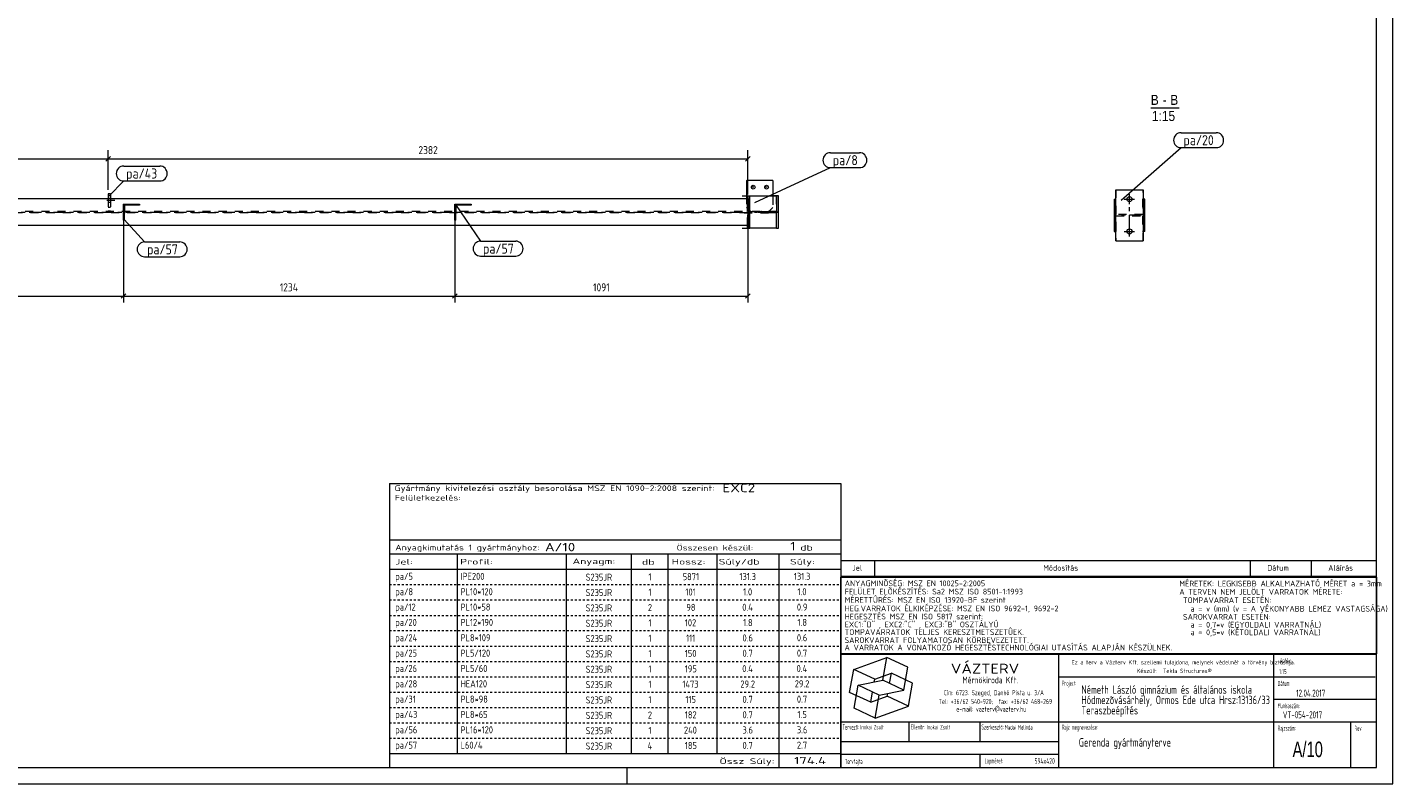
# Model space of a CAD drawing. Header units: millimetres. Extents: x 1 to 593, y 1 to 419.
# Tile 2 of 3: x 254 to 593, y 1 to 189. Entities that reach past the tile are written whole.
import ezdxf

# ---------------------------------------------------------------- set-up
doc = ezdxf.new("R2010")
doc.units = ezdxf.units.MM
for name, pattern in [('XKITLINE00', [0]), ('XKITLINE02', [4, 2, -2]), ('XKITLINE03', [6, 3, -1, 1, -1]), ('XKITLINE04', [3, 0.5, -0.5, 0.5, -0.5, 0.5, -0.5])]:
    doc.linetypes.add(name, pattern=pattern)
for name, color, linetype, lineweight in [('Bemassung', 1, 'Continuous', 0), ('Schrauben', 7, 'Continuous', 0), ('Teil', 7, 'Continuous', 0), ('Text', 5, 'Continuous', 0), ('Ueberschrift', 7, 'Continuous', 0), ('Zeichnungsrahmen', 3, 'Continuous', 0)]:
    doc.layers.add(name, color=color, linetype=linetype, lineweight=lineweight)
doc.styles.add('ARIAL', font='ARIAL.TTF')
doc.styles.add('ISOCPEUR', font='ISOCPEUR.TTF')
doc.styles.add('ISOCPEUR_BOLD', font='ARIAL.TTF')

msp = doc.modelspace()

# ---------------------------------------------------------------- linework, layer by layer
at = {"layer": 'Bemassung', "linetype": 'XKITLINE00', "lineweight": 0}
for p, q in [((114.17, 156.05), (274.17, 156.05)), ((274.74, 156.61), (273.6, 155.48)), ((274.74, 156.61), (273.6, 155.48)), ((274.17, 148.37), (274.17, 158.2)), ((274.17, 148.37), (274.17, 158.2)), ((274.17, 156.05), (432.94, 156.05)), ((433.51, 156.61), (432.38, 155.48)), ((432.94, 147.16), (432.94, 158.2)), ((277.94, 143.83), (277.94, 120.4)), ((277.94, 143.83), (277.94, 120.4)), ((360.21, 143.83), (360.21, 120.4)), ((360.21, 143.83), (360.21, 120.4)), ((432.94, 145.16), (432.94, 120.4)), ((278.51, 122.57), (277.37, 121.43)), ((278.51, 122.57), (277.37, 121.43)), ((360.77, 122.57), (359.64, 121.43)), ((360.77, 122.57), (359.64, 121.43)), ((433.51, 122.57), (432.38, 121.43)), ((195.67, 122), (277.94, 122)), ((277.94, 122), (360.21, 122)), ((360.21, 122), (432.94, 122))]:
    msp.add_line(p, q, dxfattribs=at)
at = {"layer": 'Bemassung'}
for p in [(274.17, 156.05), (274.17, 156.05), (432.94, 156.05), (277.94, 122), (277.94, 122), (360.21, 122), (360.21, 122), (432.94, 122)]:
    msp.add_point(p, dxfattribs=at)
at = {"layer": 'Schrauben', "linetype": 'XKITLINE02', "lineweight": 0}
for p, q in [((274.7, 146.17), (274.17, 146.17)), ((274.7, 146.17), (274.17, 146.17)), ((275.77, 145.7), (271.9, 145.7)), ((275.77, 145.7), (271.9, 145.7)), ((274.7, 145.24), (274.17, 145.24)), ((274.7, 145.24), (274.17, 145.24))]:
    msp.add_line(p, q, dxfattribs=at)
at = {"layer": 'Schrauben', "linetype": 'XKITLINE00', "lineweight": 0}
for p, q in [((434.4, 149), (433.93, 149)), ((437.71, 149), (437.24, 149)), ((526.37, 146.04), (528.91, 146.04)), ((527.64, 144.77), (527.64, 147.3)), ((527.64, 136.77), (527.64, 139.3)), ((526.37, 138.04), (528.91, 138.04))]:
    msp.add_line(p, q, dxfattribs=at)
for centre, radius in [((434.27, 149), 0.467), ((437.58, 149), 0.467), ((527.64, 146.04), 0.633), ((527.64, 138.04), 0.633)]:
    msp.add_circle(centre, radius, dxfattribs=at)
at = {"layer": 'Teil', "linetype": 'XKITLINE00', "lineweight": 0}
for p, q in [((432.62, 150.66), (432.62, 146.83)), ((432.62, 150.66), (432.68, 150.66)), ((439.17, 150.66), (432.68, 150.66)), ((432.68, 150.66), (432.68, 146.83)), ((439.17, 150.66), (439.17, 146.83)), ((41.56, 146.16), (432.94, 146.16)), ((274.7, 147.37), (274.17, 147.37)), ((274.17, 147.37), (274.17, 146.16)), ((274.7, 147.37), (274.7, 146.16)), ((431.51, 146.83), (433.33, 146.83)), ((432.86, 146.83), (432.86, 146.16)), ((432.94, 146.16), (432.94, 139.5)), ((433.33, 138.83), (433.33, 146.83)), ((433.33, 146.83), (440.05, 146.83)), ((440.05, 146.83), (440.05, 143)), ((440.52, 146.83), (440.05, 146.83)), ((440.52, 138.83), (440.52, 146.83)), ((523.84, 146.04), (524.24, 146.04)), ((523.84, 146.04), (523.84, 138.04)), ((524.24, 135.7), (524.24, 148.37)), ((524.24, 148.37), (531.04, 148.37)), ((531.04, 148.37), (531.04, 135.7)), ((531.44, 146.04), (531.04, 146.04)), ((531.44, 138.04), (531.44, 146.04)), ((277.94, 140.83), (277.94, 144.83)), ((277.94, 144.83), (281.94, 144.83)), ((278.25, 144.56), (277.98, 144.83)), ((281.94, 144.56), (278.21, 144.56)), ((278.21, 140.83), (278.21, 144.56)), ((279.59, 144.56), (279.33, 144.83)), ((281.94, 144.83), (281.94, 144.56)), ((360.21, 140.83), (360.21, 144.83)), ((360.21, 144.83), (364.21, 144.83)), ((360.51, 144.56), (360.25, 144.83)), ((364.21, 144.56), (360.47, 144.56)), ((360.47, 140.83), (360.47, 144.56)), ((361.86, 144.56), (361.59, 144.83)), ((364.21, 144.83), (364.21, 144.56)), ((436.07, 142.66), (436.07, 143)), ((436.07, 143), (440.14, 143)), ((436.07, 142.66), (436.11, 142.66)), ((436.11, 142.66), (436.11, 143)), ((436.23, 142.66), (436.11, 142.78)), ((440.14, 142.66), (436.11, 142.66)), ((436.28, 142.83), (436.12, 143)), ((436.28, 142.95), (436.23, 143)), ((436.56, 142.66), (436.28, 142.95)), ((436.45, 142.66), (436.28, 142.83)), ((436.79, 142.66), (436.45, 143)), ((436.9, 142.66), (436.57, 143)), ((437.12, 142.66), (436.79, 143)), ((437.24, 142.66), (436.9, 143)), ((437.46, 142.66), (437.13, 143)), ((437.57, 142.66), (437.24, 143)), ((437.8, 142.66), (437.46, 143)), ((437.91, 142.66), (437.58, 143)), ((438.13, 142.66), (437.8, 143)), ((438.25, 142.66), (437.91, 143)), ((438.47, 142.66), (438.14, 143)), ((438.58, 142.66), (438.25, 143)), ((438.81, 142.66), (438.47, 143)), ((438.92, 142.66), (438.59, 143)), ((439.14, 142.66), (438.81, 143)), ((439.26, 142.66), (438.92, 143)), ((439.48, 142.66), (439.15, 143)), ((439.59, 142.66), (439.26, 143)), ((439.82, 142.66), (439.48, 143)), ((439.93, 142.66), (439.6, 143)), ((440.14, 142.68), (439.82, 143)), ((440.14, 142.79), (439.93, 143)), ((440.05, 138.83), (440.05, 142.66)), ((440.14, 143), (440.14, 142.66)), ((432.94, 139.5), (41.56, 139.5)), ((278.21, 141.91), (277.94, 142.18)), ((278.21, 140.83), (277.94, 140.83)), ((360.47, 141.91), (360.21, 142.18)), ((360.47, 140.83), (360.21, 140.83)), ((432.86, 138.83), (432.86, 139.5)), ((431.51, 138.83), (433.33, 138.83)), ((440.05, 138.83), (433.33, 138.83)), ((440.05, 138.83), (440.52, 138.83)), ((523.84, 138.04), (524.24, 138.04)), ((524.24, 135.7), (531.04, 135.7)), ((531.44, 138.04), (531.04, 138.04))]:
    msp.add_line(p, q, dxfattribs=at)
at = {"layer": 'Teil', "linetype": 'XKITLINE02', "lineweight": 0}
for p, q in [((439.1, 150.66), (439.1, 144)), ((274.17, 146.16), (274.17, 143.04)), ((274.7, 146.16), (274.7, 143.04)), ((432.62, 146.83), (432.62, 144)), ((432.68, 146.83), (432.68, 144)), ((432.86, 146.16), (432.86, 139.5)), ((432.87, 143.02), (432.87, 146.16)), ((433.33, 146.83), (433.33, 138.83)), ((433.33, 146.83), (433.4, 146.83)), ((433.4, 143), (433.4, 146.83)), ((440.05, 146.83), (438.63, 146.83)), ((439.17, 146.83), (439.17, 144)), ((439.98, 146.83), (439.98, 143)), ((524.24, 148.37), (524.24, 135.7)), ((524.24, 146.04), (524.37, 146.04)), ((524.37, 142.2), (524.37, 146.04)), ((531.04, 146.04), (530.91, 146.04)), ((530.91, 146.04), (530.91, 142.2)), ((531.04, 135.7), (531.04, 148.37)), ((41.56, 143.02), (432.87, 143.02)), ((432.87, 142.64), (41.56, 142.64)), ((274.17, 144.06), (274.7, 144.06)), ((274.7, 143.04), (274.17, 143.04)), ((277.94, 140.83), (277.94, 144.83)), ((278.21, 144.56), (278.21, 140.83)), ((281.94, 144.83), (281.94, 144.56)), ((360.21, 140.83), (360.21, 144.83)), ((360.47, 144.56), (360.47, 140.83)), ((364.21, 144.83), (364.21, 144.56)), ((439.98, 143), (432.04, 143)), ((432.04, 142.66), (439.98, 142.66)), ((432.62, 144), (433.61, 143)), ((432.62, 144), (432.68, 144)), ((432.68, 144), (433.67, 143)), ((432.87, 139.5), (432.87, 142.64)), ((433.4, 138.83), (433.4, 142.66)), ((433.61, 143), (438.17, 143)), ((436.07, 143), (436.11, 143)), ((436.11, 142.66), (436.07, 142.66)), ((439.1, 144), (438.11, 143)), ((439.17, 144), (438.17, 143)), ((439.1, 144), (439.17, 144)), ((439.98, 142.66), (439.98, 138.83)), ((440.05, 142.66), (440.05, 143)), ((440.1, 143), (440.14, 143)), ((440.1, 142.66), (440.1, 143)), ((440.1, 142.66), (440.14, 142.66)), ((530.91, 142.2), (524.37, 142.2)), ((524.37, 138.04), (524.37, 141.87)), ((524.37, 141.87), (530.91, 141.87)), ((530.91, 141.87), (530.91, 138.04)), ((433.33, 138.83), (433.4, 138.83)), ((440.05, 138.83), (438.63, 138.83)), ((524.24, 138.04), (524.37, 138.04)), ((531.04, 138.04), (530.91, 138.04))]:
    msp.add_line(p, q, dxfattribs=at)
at = {"layer": 'Teil', "linetype": 'XKITLINE03', "lineweight": 0}
for p, q in [((38.56, 142.83), (435.13, 142.83)), ((279.94, 142.83), (279.94, 142.83)), ((362.21, 142.83), (362.21, 142.83)), ((435.33, 142.83), (437.06, 142.83)), ((527.64, 139.04), (527.64, 145.04)), ((530.64, 142.04), (524.64, 142.04))]:
    msp.add_line(p, q, dxfattribs=at)
at = {"layer": 'Text', "linetype": 'XKITLINE00', "lineweight": 0}
for p, q in [((540.47, 162.52), (549.19, 162.52)), ((453.42, 157.56), (460.63, 157.56)), ((525.62, 145.82), (540.47, 158.82)), ((540.47, 158.82), (549.19, 158.82)), ((278.01, 154.25), (286.95, 154.25)), ((434.69, 145.21), (453.42, 153.86)), ((453.42, 153.86), (460.63, 153.86)), ((274.27, 146.75), (278.01, 150.55)), ((278.01, 150.55), (286.95, 150.55)), ((360.36, 144.68), (366.58, 135.62)), ((278.09, 140.98), (283.19, 135.44)), ((366.58, 135.62), (375.3, 135.62)), ((283.19, 135.44), (291.91, 135.44)), ((283.19, 131.74), (291.91, 131.74)), ((366.58, 131.92), (375.3, 131.92))]:
    msp.add_line(p, q, dxfattribs=at)
for centre, start, end in [((540.47, 160.67), 90, 270), ((549.19, 160.67), 270, 90), ((453.42, 155.71), 90, 270), ((460.63, 155.71), 270, 90), ((278.01, 152.4), 90, 270), ((286.95, 152.4), 270, 90), ((366.58, 133.77), 90, 270), ((375.3, 133.77), 270, 90), ((283.19, 133.59), 90, 270), ((291.91, 133.59), 270, 90)]:
    msp.add_arc(centre, 1.85, start, end, dxfattribs=at)
at = {"layer": 'Ueberschrift', "linetype": 'XKITLINE00', "lineweight": 0}
for p, q in [((532.94, 168.67), (539.99, 168.67)), ((343.99, 75.5), (456, 75.5)), ((344, 75.49), (344, 61.5)), ((456, 75.5), (455.99, 61.5)), ((343.99, 61.5), (455.99, 61.5)), ((343.99, 61.5), (343.99, 58)), ((455.99, 61.5), (455.99, 58)), ((343.99, 58), (455.99, 58)), ((343.99, 58), (343.99, 54.23)), ((360.79, 58), (360.79, 54.22)), ((387.92, 54.23), (387.92, 58.03)), ((403.99, 57.95), (403.99, 54.22)), ((413.04, 58.01), (413.04, 54.21)), ((425.19, 58), (425.19, 54.23)), ((440.59, 58), (440.59, 54.22)), ((455.99, 58), (455.99, 54.21)), ((456, 56.34), (589, 56.34)), ((456, 56.27), (456, 52.41)), ((464.4, 56.27), (464.4, 52.41)), ((557.64, 56.34), (557.64, 52.48)), ((572.76, 56.34), (572.76, 52.48)), ((343.99, 54.22), (455.99, 54.22)), ((343.99, 54.2), (344, 50.39)), ((360.79, 54.2), (360.79, 50.39)), ((387.93, 50.45), (387.93, 54.18)), ((403.99, 54.18), (403.99, 50.39)), ((413.04, 54.19), (413.04, 50.39)), ((425.19, 54.2), (425.19, 50.39)), ((440.59, 54.2), (440.59, 50.39)), ((455.99, 54.2), (455.99, 50.39)), ((455.99, 52.22), (588.99, 52.22)), ((455.99, 33.22), (455.99, 52.22)), ((456, 52.49), (589, 52.49)), ((588.99, 52.22), (588.99, 33.22)), ((343.99, 50.39), (344, 46.58)), ((360.79, 50.39), (360.79, 46.58)), ((387.93, 46.64), (387.93, 50.38)), ((403.99, 50.38), (403.99, 46.58)), ((413.04, 50.38), (413.04, 46.58)), ((425.19, 50.39), (425.19, 46.58)), ((440.59, 50.39), (440.59, 46.58)), ((455.99, 50.39), (455.99, 46.58)), ((343.99, 46.58), (344, 42.77)), ((360.79, 46.58), (360.79, 42.77)), ((387.93, 42.83), (387.93, 46.57)), ((403.99, 46.57), (403.99, 42.77)), ((413.04, 46.58), (413.04, 42.77)), ((425.19, 46.58), (425.19, 42.77)), ((440.59, 46.58), (440.59, 42.77)), ((455.99, 46.58), (455.99, 42.77)), ((343.99, 42.77), (344, 38.96)), ((360.79, 42.77), (360.79, 38.96)), ((387.93, 39.02), (387.93, 42.76)), ((403.99, 42.76), (403.99, 38.96)), ((413.04, 42.77), (413.04, 38.96)), ((425.19, 42.77), (425.19, 38.96)), ((440.59, 42.77), (440.59, 38.96)), ((455.99, 42.77), (455.99, 38.97)), ((343.99, 38.96), (344, 35.16)), ((360.79, 38.96), (360.79, 35.16)), ((387.93, 35.21), (387.93, 38.95)), ((403.99, 38.95), (403.99, 35.16)), ((413.04, 38.96), (413.04, 35.16)), ((425.19, 38.96), (425.19, 35.16)), ((440.59, 38.96), (440.59, 35.16)), ((455.99, 38.96), (455.99, 35.16)), ((343.99, 35.16), (344, 31.35)), ((360.79, 35.16), (360.79, 31.35)), ((387.93, 31.41), (387.93, 35.14)), ((403.99, 35.14), (403.99, 31.35)), ((413.04, 35.15), (413.04, 31.35)), ((425.19, 35.16), (425.19, 31.35)), ((440.59, 35.16), (440.59, 31.35)), ((455.99, 35.16), (455.99, 31.35)), ((343.99, 31.35), (344, 27.54)), ((360.79, 31.35), (360.79, 27.54)), ((387.93, 27.6), (387.93, 31.34)), ((403.99, 31.34), (403.99, 27.54)), ((413.04, 31.34), (413.04, 27.54)), ((425.19, 31.35), (425.19, 27.54)), ((440.59, 31.35), (440.59, 27.54)), ((588.99, 33.22), (455.99, 33.22)), ((455.99, 31.35), (455.99, 27.54)), ((456, 5), (456, 33.14)), ((456, 33.14), (589, 33.14)), ((459.21, 29.35), (467.43, 32.34)), ((466.43, 26.65), (467.43, 32.34)), ((472.66, 29.9), (467.43, 32.34)), ((510.11, 5), (510.11, 33.14)), ((563.49, 5), (563.49, 33.14)), ((343.99, 27.54), (344, 23.73)), ((360.79, 27.54), (360.79, 23.73)), ((387.93, 23.79), (387.93, 27.53)), ((403.99, 27.53), (403.99, 23.73)), ((413.04, 27.54), (413.04, 23.73)), ((425.19, 27.54), (425.19, 23.73)), ((440.59, 27.54), (440.59, 23.73)), ((455.99, 27.54), (455.99, 23.73)), ((458.2, 23.66), (459.21, 29.35)), ((464.44, 26.91), (459.21, 29.35)), ((464.44, 26.91), (468.55, 28.4)), ((468.1, 25.87), (468.55, 28.4)), ((473.78, 25.96), (468.55, 28.4)), ((471.66, 24.21), (472.66, 29.9)), ((510.11, 27.54), (588.69, 27.54)), ((343.99, 23.73), (344, 19.92)), ((360.79, 23.73), (360.79, 19.92)), ((413.04, 23.73), (413.04, 19.92)), ((425.19, 23.73), (425.19, 19.92)), ((440.59, 23.73), (440.59, 19.92)), ((455.99, 23.73), (455.99, 19.93)), ((459.33, 19.72), (460.33, 25.41)), ((460.33, 25.41), (466.43, 26.65)), ((465.56, 22.97), (460.33, 25.41)), ((463.44, 21.22), (463.88, 23.75)), ((464.32, 26.22), (464.44, 26.91)), ((465.56, 22.97), (471.66, 24.21)), ((471.66, 24.21), (466.43, 26.65)), ((472.78, 20.27), (473.78, 25.96)), ((387.93, 19.98), (387.93, 23.72)), ((403.99, 23.72), (403.99, 19.92)), ((463.44, 21.22), (458.2, 23.66)), ((463.44, 21.22), (467.55, 22.71)), ((464.56, 17.28), (465.56, 22.97)), ((467.55, 22.71), (467.67, 23.4)), ((472.78, 20.27), (467.55, 22.71)), ((563.49, 21.94), (589, 21.94)), ((343.99, 19.92), (344, 16.12)), ((360.79, 19.92), (360.79, 16.12)), ((387.93, 16.17), (387.93, 19.91)), ((403.99, 19.91), (403.99, 16.12)), ((413.04, 19.92), (413.04, 16.12)), ((425.19, 19.92), (425.19, 16.12)), ((440.59, 19.92), (440.59, 16.12)), ((455.99, 19.92), (455.99, 16.12)), ((464.56, 17.28), (459.33, 19.72)), ((464.56, 17.28), (472.78, 20.27)), ((343.99, 16.12), (344, 12.31)), ((360.79, 16.12), (360.79, 12.31)), ((387.93, 12.37), (387.93, 16.1)), ((403.99, 16.1), (403.99, 12.31)), ((413.04, 16.11), (413.04, 12.31)), ((425.19, 16.12), (425.19, 12.31)), ((440.59, 16.12), (440.59, 12.31)), ((455.99, 16.12), (455.99, 12.31)), ((456, 16.34), (588.97, 16.34)), ((472.95, 11.43), (472.95, 16.34)), ((490.51, 16.34), (490.51, 11.44)), ((582.54, 16.28), (582.54, 5)), ((343.99, 12.31), (344, 8.5)), ((360.79, 12.31), (360.79, 8.5)), ((387.93, 8.56), (387.93, 12.3)), ((403.99, 12.3), (403.99, 8.5)), ((413.04, 12.3), (413.04, 8.5)), ((425.19, 12.31), (425.19, 8.5)), ((440.59, 12.31), (440.59, 8.5)), ((455.99, 12.31), (455.99, 8.5)), ((456.04, 11.44), (510.11, 11.44)), ((343.99, 8.5), (455.99, 8.5)), ((343.99, 8.5), (343.99, 5)), ((440.59, 8.5), (440.59, 5)), ((455.99, 8.5), (455.99, 5)), ((456, 8.29), (510.08, 8.29)), ((490.52, 8.26), (490.52, 5.08))]:
    msp.add_line(p, q, dxfattribs=at)
at = {"layer": 'Ueberschrift', "linetype": 'XKITLINE04', "lineweight": 0}
for p, q in [((344, 50.39), (455.99, 50.39)), ((344, 46.58), (455.99, 46.58)), ((344, 42.77), (455.99, 42.77)), ((344, 38.97), (455.99, 38.97)), ((344, 35.16), (455.99, 35.16)), ((344, 31.35), (455.99, 31.35)), ((344, 27.54), (455.99, 27.54)), ((344, 23.73), (455.99, 23.73)), ((344, 19.93), (455.99, 19.93)), ((344, 16.12), (455.99, 16.12)), ((344, 12.31), (455.99, 12.31)), ((344, 8.5), (455.99, 8.5))]:
    msp.add_line(p, q, dxfattribs=at)
at = {"layer": 'Zeichnungsrahmen', "linetype": 'XKITLINE00', "lineweight": 0}
for p, q in [((593, 1), (593, 419)), ((589, 5), (589, 415)), ((5, 5), (589, 5)), ((403, 1), (403, 5)), ((1, 1), (593, 1))]:
    msp.add_line(p, q, dxfattribs=at)

# ---------------------------------------------------------------- texts
at = {"layer": 'Bemassung', "style": 'ISOCPEUR', "width": 0.85}
for s, p in [('2382', (351.15, 157.2)), ('1234', (316.75, 123.15)), ('1091', (394.51, 123.15))]:
    msp.add_text(s, height=2, dxfattribs=at).set_placement(p)
at = {"layer": 'Text', "style": 'ISOCPEUR', "width": 0.85}
for s, p in [('pa/20', (541.07, 159.42)), ('pa/8', (454.02, 154.46)), ('pa/43', (278.61, 151.15)), ('pa/57', (283.79, 132.34)), ('pa/57', (367.18, 132.52))]:
    msp.add_text(s, height=2.5, dxfattribs=at).set_placement(p)
at = {"layer": 'Ueberschrift'}
for s, height, style, width, p in [('B', 2.5, 'ARIAL', 0.85, (532.94, 169.42)), ('-', 2.5, 'ARIAL', 0.85, (535.91, 169.42)), ('B', 2.5, 'ARIAL', 0.85, (537.77, 169.42)), ('1:15', 2.5, 'ARIAL', 0.85, (533.22, 165.42)), ('Gyártmány kivitelezési osztály besorolása MSZ EN 1090-2:2008 szerint:', 1.4, 'ISOCPEUR', 1.275, (345.24, 73.61)), ('EXC2', 2.1, 'ISOCPEUR', 1.275, (426.64, 73.32)), ('Felületkezelés:', 1.4, 'ISOCPEUR', 1.275, (345.28, 71.26)), ('Anyagkimutatás 1 gyártmányhoz:', 1.4, 'ISOCPEUR', 1.275, (345.39, 58.88)), ('A/10', 2.1, 'ISOCPEUR', 1.275, (382.56, 58.66)), ('Összesen készül:', 1.4, 'ISOCPEUR', 1.275, (415.24, 58.86)), ('1', 2.1, 'ISOCPEUR', 1.275, (443.44, 58.88)), ('db', 1.4, 'ISOCPEUR', 1.513248, (445.94, 58.85)), ('Jel:', 1.4, 'ISOCPEUR', 1.513248, (345.39, 55.38)), ('Profil:', 1.4, 'ISOCPEUR', 1.513248, (361.49, 55.38)), ('Anyagm:', 1.4, 'ISOCPEUR', 1.513248, (389.41, 55.48)), ('db', 1.4, 'ISOCPEUR', 1.513248, (406.64, 55.31)), ('Hossz:', 1.4, 'ISOCPEUR', 1.513248, (414.02, 55.38)), ('Súly/db', 1.4, 'ISOCPEUR', 1.513248, (425.7, 55.38)), ('Súly:', 1.4, 'ISOCPEUR', 1.513248, (443.39, 55.38)), ('Jel', 1.4, 'ISOCPEUR', 0.85, (458.84, 53.85)), ('Módosítás', 1.4, 'ISOCPEUR', 0.85, (506.25, 53.85)), ('Dátum', 1.4, 'ISOCPEUR', 0.85, (561.86, 53.85)), ('Aláírás', 1.4, 'ISOCPEUR', 0.85, (577, 53.85)), ('pa/5', 1.75, 'ISOCPEUR', 0.85, (345.39, 51.57)), ('IPE200', 1.75, 'ISOCPEUR', 0.85, (361.61, 51.57)), ('S235JR', 1.75, 'ISOCPEUR', 0.85, (392.66, 51.36)), ('1', 1.75, 'ISOCPEUR', 0.85, (408.26, 51.43)), ('5871', 1.75, 'ISOCPEUR', 0.85, (416.75, 51.49)), ('131.3', 1.75, 'ISOCPEUR', 0.85, (430.85, 51.52)), ('131.3', 1.75, 'ISOCPEUR', 0.85, (444.35, 51.57)), ('ANYAGMINÕSÉG: MSZ EN 10025-2:2005', 1.425, 'ISOCPEUR', 0.85, (456.98, 50)), ('MÉRETEK: LEGKISEBB ALKALMAZHATÓ MÉRET a = 3mm', 1.425, 'ISOCPEUR', 0.85, (540.04, 49.94)), ('pa/8', 1.75, 'ISOCPEUR', 0.85, (345.39, 47.76)), ('PL10*120', 1.75, 'ISOCPEUR', 0.85, (361.61, 47.76)), ('S235JR', 1.75, 'ISOCPEUR', 0.85, (392.66, 47.55)), ('1', 1.75, 'ISOCPEUR', 0.85, (408.26, 47.62)), ('101', 1.75, 'ISOCPEUR', 0.85, (417.43, 47.68)), ('1.0', 1.75, 'ISOCPEUR', 0.85, (431.76, 47.71)), ('1.0', 1.75, 'ISOCPEUR', 0.85, (445.25, 47.76)), ('MÉRETTÛRÉS: MSZ EN ISO 13920-BF szerint', 1.425, 'ISOCPEUR', 0.85, (456.96, 45.88)), ('FELÜLET ELÕKÉSZÍTÉS: Sa2 MSZ ISO 8501-1:1993', 1.425, 'ISOCPEUR', 0.85, (456.98, 47.95)), ('A TERVEN NEM JELÖLT VARRATOK MÉRETE:', 1.425, 'ISOCPEUR', 0.85, (540.04, 47.89)), (' TOMPAVARRAT ESETÉN:', 1.425, 'ISOCPEUR', 0.85, (540.02, 45.82)), ('pa/12', 1.75, 'ISOCPEUR', 0.85, (345.39, 43.95)), ('PL10*58', 1.75, 'ISOCPEUR', 0.85, (361.61, 43.95)), ('S235JR', 1.75, 'ISOCPEUR', 0.85, (392.66, 43.74)), ('2', 1.75, 'ISOCPEUR', 0.85, (408.11, 43.82)), ('98', 1.75, 'ISOCPEUR', 0.85, (417.66, 43.87)), ('0.4', 1.75, 'ISOCPEUR', 0.85, (431.53, 43.9)), ('0.9', 1.75, 'ISOCPEUR', 0.85, (445.1, 43.95)), ('HEG.VARRATOK ÉLKIKÉPZÉSE: MSZ EN ISO 9692-1, 9692-2', 1.425, 'ISOCPEUR', 0.85, (456.96, 43.77)), ('   a = v (mm) (v = A VÉKONYABB LEMEZ VASTAGSÁGA)', 1.425, 'ISOCPEUR', 0.85, (540.02, 43.7)), ('pa/20', 1.75, 'ISOCPEUR', 0.85, (345.39, 40.15)), ('PL12*190', 1.75, 'ISOCPEUR', 0.85, (361.61, 40.15)), ('S235JR', 1.75, 'ISOCPEUR', 0.85, (392.66, 39.93)), ('1', 1.75, 'ISOCPEUR', 0.85, (408.26, 40.01)), ('102', 1.75, 'ISOCPEUR', 0.85, (417.28, 40.06)), ('1.8', 1.75, 'ISOCPEUR', 0.85, (431.76, 40.09)), ('1.8', 1.75, 'ISOCPEUR', 0.85, (445.25, 40.15)), ('HEGESZTÉS MSZ EN ISO 5817 szerint: ', 1.425, 'ISOCPEUR', 0.85, (456.96, 41.76)), ('EXC1:"D" , EXC2:"C" , EXC3:"B" OSZTÁLYÚ', 1.425, 'ISOCPEUR', 0.85, (456.96, 39.79)), (' SAROKVARRAT ESETÉN:', 1.425, 'ISOCPEUR', 0.85, (540.02, 41.69)), ('   a = 0,7*v (EGYOLDALI VARRATNÁL)', 1.425, 'ISOCPEUR', 0.85, (540.02, 39.73)), ('pa/24', 1.75, 'ISOCPEUR', 0.85, (345.39, 36.34)), ('PL8*109', 1.75, 'ISOCPEUR', 0.85, (361.61, 36.34)), ('S235JR', 1.75, 'ISOCPEUR', 0.85, (392.66, 36.12)), ('1', 1.75, 'ISOCPEUR', 0.85, (408.26, 36.2)), ('111', 1.75, 'ISOCPEUR', 0.85, (417.58, 36.25)), ('0.6', 1.75, 'ISOCPEUR', 0.85, (431.6, 36.28)), ('0.6', 1.75, 'ISOCPEUR', 0.85, (445.1, 36.34)), ('TOMPAVARRATOK TELJES KERESZTMETSZETÛEK.', 1.425, 'ISOCPEUR', 0.85, (456.95, 37.9)), ('SAROKVARRAT FOLYAMATOSAN KÖRBEVEZETETT.', 1.425, 'ISOCPEUR', 0.85, (456.93, 35.91)), ('   a = 0,5*v (KÉTOLDALI VARRATNÁL)', 1.425, 'ISOCPEUR', 0.85, (540.01, 37.84)), ('pa/25', 1.75, 'ISOCPEUR', 0.85, (345.39, 32.53)), ('PL5/120', 1.75, 'ISOCPEUR', 0.85, (361.61, 32.53)), ('S235JR', 1.75, 'ISOCPEUR', 0.85, (392.66, 32.32)), ('1', 1.75, 'ISOCPEUR', 0.85, (408.26, 32.39)), ('150', 1.75, 'ISOCPEUR', 0.85, (417.28, 32.45)), ('0.7', 1.75, 'ISOCPEUR', 0.85, (431.6, 32.48)), ('0.7', 1.75, 'ISOCPEUR', 0.85, (445.1, 32.53)), ('A VARRATOK A VONATKOZÓ HEGESZTÉSTECHNOLÓGIAI UTASÍTÁS ALAPJÁN KÉSZÜLNEK.', 1.425, 'ISOCPEUR', 0.85, (456.93, 34.06)), ('pa/26', 1.75, 'ISOCPEUR', 0.85, (345.39, 28.72)), ('PL5/60', 1.75, 'ISOCPEUR', 0.85, (361.61, 28.72)), ('0.4', 1.75, 'ISOCPEUR', 0.85, (445.03, 28.72)), ('VÁZTERV', 2.45, 'ISOCPEUR', 1.19, (483.31, 28.33)), ('Ez a terv a Vázterv Kft. szellemi tulajdona, melynek védelmét a törvény biztosítja.', 1.05, 'ISOCPEUR', 0.838832, (513.33, 30.6)), ('Lépték:', 1.26, 'ISOCPEUR', 0.51, (564.49, 30.92)), ('S235JR', 1.75, 'ISOCPEUR', 0.85, (392.66, 28.51)), ('1', 1.75, 'ISOCPEUR', 0.85, (408.26, 28.58)), ('195', 1.75, 'ISOCPEUR', 0.85, (417.28, 28.64)), ('0.4', 1.75, 'ISOCPEUR', 0.85, (431.53, 28.67)), ('Mérnökiroda Kft.', 1.61, 'ISOCPEUR', 0.68, (486.21, 25.92)), ('Készült:  Tekla Structures®', 1.05, 'ISOCPEUR', 0.838832, (529.49, 28.47)), ('1:15', 1.26, 'ISOCPEUR', 0.595, (564.81, 28.19)), ('pa/28', 1.75, 'ISOCPEUR', 0.85, (345.39, 24.91)), ('HEA120', 1.75, 'ISOCPEUR', 0.85, (361.61, 24.91)), ('S235JR', 1.75, 'ISOCPEUR', 0.85, (392.66, 24.7)), ('1', 1.75, 'ISOCPEUR', 0.85, (408.26, 24.78)), ('1473', 1.75, 'ISOCPEUR', 0.85, (416.68, 24.83)), ('29.2', 1.75, 'ISOCPEUR', 0.85, (431.08, 24.86)), ('29.2', 1.75, 'ISOCPEUR', 0.85, (444.57, 24.91)), ('Cím: 6723. Szeged, Dankó Pista u. 3/A', 1.26, 'ISOCPEUR', 0.68, (481.58, 22.95)), ('Project:', 1.26, 'ISOCPEUR', 0.51, (510.89, 25.3)), ('Németh László gimnázium és általános iskola', 2.1, 'ISOCPEUR', 0.595, (515.74, 23.3)), ('Dátum:', 1.26, 'ISOCPEUR', 0.51, (564.45, 25.25)), ('12.04.2017', 1.75, 'ISOCPEUR', 0.595, (569.01, 22.59)), ('pa/31', 1.75, 'ISOCPEUR', 0.85, (345.39, 21.11)), ('PL8*98', 1.75, 'ISOCPEUR', 0.85, (361.61, 21.11)), ('S235JR', 1.75, 'ISOCPEUR', 0.85, (392.66, 20.89)), ('1', 1.75, 'ISOCPEUR', 0.85, (408.26, 20.97)), ('115', 1.75, 'ISOCPEUR', 0.85, (417.43, 21.02)), ('0.7', 1.75, 'ISOCPEUR', 0.85, (431.6, 21.05)), ('0.7', 1.75, 'ISOCPEUR', 0.85, (445.1, 21.11)), ('Tel: +36/62 540-920;  fax: +36/62 468-269', 1.26, 'ISOCPEUR', 0.68, (480.33, 20.76)), ('Teraszbeépítés', 2.1, 'ISOCPEUR', 0.595, (515.74, 18.17)), ('Hódmezõvásárhely, Ormos Ede utca Hrsz:13136/33', 2.1, 'ISOCPEUR', 0.595, (515.74, 20.73)), ('Munkaszám:', 1.26, 'ISOCPEUR', 0.51, (564.41, 19.72)), ('pa/43', 1.75, 'ISOCPEUR', 0.85, (345.39, 17.3)), ('PL8*65', 1.75, 'ISOCPEUR', 0.85, (361.61, 17.3)), ('S235JR', 1.75, 'ISOCPEUR', 0.85, (392.66, 17.08)), ('2', 1.75, 'ISOCPEUR', 0.85, (408.11, 17.16)), ('182', 1.75, 'ISOCPEUR', 0.85, (417.28, 17.21)), ('0.7', 1.75, 'ISOCPEUR', 0.85, (431.6, 17.24)), ('1.5', 1.75, 'ISOCPEUR', 0.85, (445.25, 17.3)), ('e-mail: vazterv@vazterv.hu', 1.26, 'ISOCPEUR', 0.68, (484.67, 18.88)), ('VT-054-2017', 1.75, 'ISOCPEUR', 0.595, (565.73, 17.23)), ('pa/56', 1.75, 'ISOCPEUR', 0.85, (345.39, 13.49)), ('PL16*120', 1.75, 'ISOCPEUR', 0.85, (361.61, 13.49)), ('S235JR', 1.75, 'ISOCPEUR', 0.85, (392.66, 13.28)), ('1', 1.75, 'ISOCPEUR', 0.85, (408.26, 13.35)), ('240', 1.75, 'ISOCPEUR', 0.85, (417.06, 13.41)), ('3.6', 1.75, 'ISOCPEUR', 0.85, (431.6, 13.44)), ('3.6', 1.75, 'ISOCPEUR', 0.85, (445.1, 13.49)), ('Tervezõ:', 1.26, 'ISOCPEUR', 0.51, (456.44, 14.43)), ('Inokai Zsolt', 1.12, 'ISOCPEUR', 0.595, (460.88, 14.48)), ('Ellenõr:', 1.26, 'ISOCPEUR', 0.51, (473.39, 14.45)), ('Inokai Zsolt', 1.12, 'ISOCPEUR', 0.595, (477.35, 14.45)), ('Szerkesztõ:', 1.26, 'ISOCPEUR', 0.51, (490.93, 14.43)), ('Madai Melinda', 1.12, 'ISOCPEUR', 0.595, (496.69, 14.43)), ('Rajz megnevezése:', 1.26, 'ISOCPEUR', 0.51, (510.89, 14.38)), ('Rajzszám:', 1.26, 'ISOCPEUR', 0.51, (564.46, 14.14)), ('Rev:', 1.26, 'ISOCPEUR', 0.51, (583.52, 14.11)), ('pa/57', 1.75, 'ISOCPEUR', 0.85, (345.39, 9.68)), ('L60/4', 1.75, 'ISOCPEUR', 0.85, (361.61, 9.68)), ('S235JR', 1.75, 'ISOCPEUR', 0.85, (392.66, 9.47)), ('4', 1.75, 'ISOCPEUR', 0.85, (408.04, 9.54)), ('185', 1.75, 'ISOCPEUR', 0.85, (417.28, 9.6)), ('0.7', 1.75, 'ISOCPEUR', 0.85, (431.6, 9.63)), ('2.7', 1.75, 'ISOCPEUR', 0.85, (445.1, 9.68)), ('Gerenda gyártmányterve', 2.1, 'ISOCPEUR', 0.595, (515.09, 10.2)), ('A/10', 3.85, 'ISOCPEUR_BOLD', 0.68, (568.15, 7.59)), ('Össz Súly:', 1.4, 'ISOCPEUR', 1.513248, (425.89, 5.88)), ('174.4', 1.75, 'ISOCPEUR', 1.513248, (444.4, 5.88)), ('Tervfajta:', 1.26, 'ISOCPEUR', 0.51, (457, 5.9)), ('Lapméret:', 1.26, 'ISOCPEUR', 0.51, (491.7, 6.04)), ('594x420', 1.4, 'ISOCPEUR', 0.595, (504.1, 5.94))]:
    msp.add_text(s, height=height, dxfattribs=dict(at, style=style, width=width)).set_placement(p)

doc.saveas('drawing.dxf')
